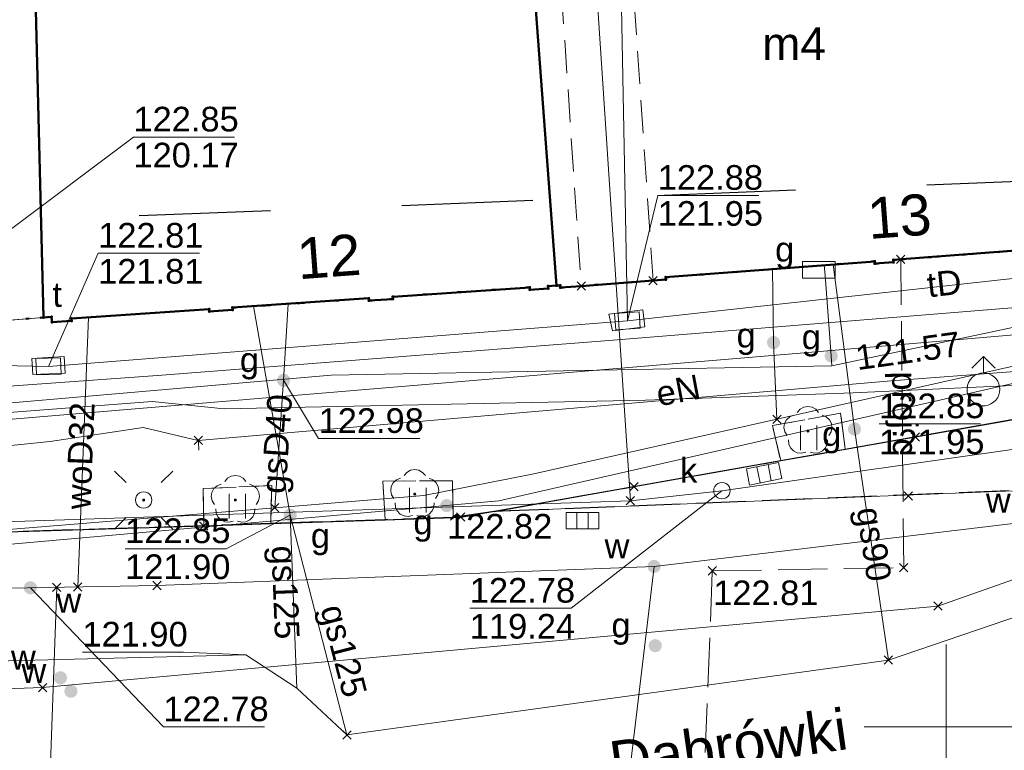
# Model space of a CAD drawing. Extents: x 6472695 to 6473494, y 5822279 to 5823456.
# Tile 11 of 49: x 6472872 to 6472902, y 5822599 to 5822622. Entities that reach past the tile are written whole.
import ezdxf
from ezdxf.enums import TextEntityAlignment as Align

# ---------------------------------------------------------------- set-up
doc = ezdxf.new("R2010")
doc.units = 0
for name, pattern in [('KROPK2', [1, 0.05, -0.95]), ('PRZER1-1', [1, 0.5, -0.5]), ('PRZER2-1', [1.5, 1, -0.5]), ('PRZER3-1', [2, 1.5, -0.5])]:
    doc.linetypes.add(name, pattern=pattern)
doc.layers.get('0').update_dxf_attribs({"color": 253, "linetype": 'CONTINUOUS'})
for name, color, linetype, lineweight in [('EGBU', 253, 'CONTINUOUS', 50), ('EGBU_O', 253, 'CONTINUOUS', 50), ('EGBZ', 253, 'CONTINUOUS', 18), ('EGDE', 253, 'CONTINUOUS', 18), ('EGPG', 253, 'CONTINUOUS', 18), ('EGUG', 253, 'CONTINUOUS', 18), ('GELULI_O', 253, 'CONTINUOUS', 18), ('GEPADR_O', 253, 'CONTINUOUS', 18), ('GESJAE', 253, 'CONTINUOUS', 50), ('GSPPRB', 253, 'CONTINUOUS', 18), ('GSSINN', 253, 'CONTINUOUS', 18), ('GUPPRZ_O', 253, 'CONTINUOUS', 18), ('OTKC', 253, 'CONTINUOUS', 18), ('OTKJ', 7, 'CONTINUOUS', 30), ('OTKK', 7, 'CONTINUOUS', 30), ('OTZL', 253, 'CONTINUOUS', 18), ('OTZT', 253, 'CONTINUOUS', 18), ('Ramka sekcyjna', 253, 'CONTINUOUS', 18), ('SUCP', 253, 'CONTINUOUS', 18), ('SUCP_O', 253, 'CONTINUOUS', 18), ('SUEO', 253, 'CONTINUOUS', 18), ('SUEP', 253, 'CONTINUOUS', 18), ('SUEP_O', 253, 'CONTINUOUS', 18), ('SUGP', 253, 'CONTINUOUS', 18), ('SUGP_O', 253, 'CONTINUOUS', 18), ('SUGS', 253, 'CONTINUOUS', 18), ('SUGS_O', 253, 'CONTINUOUS', 18), ('SUGW', 253, 'CONTINUOUS', 18), ('SUGW_O', 253, 'CONTINUOUS', 18), ('SUKK', 253, 'CONTINUOUS', 18), ('SUKP', 253, 'CONTINUOUS', 18), ('SUKS', 253, 'CONTINUOUS', 18), ('SUKS_O', 253, 'CONTINUOUS', 18), ('SUPK', 253, 'CONTINUOUS', 18), ('SUPW', 253, 'CONTINUOUS', 18), ('SUPW_O', 253, 'CONTINUOUS', 18), ('SUTP', 253, 'CONTINUOUS', 18), ('SUTP_O', 253, 'CONTINUOUS', 18), ('SUWH', 253, 'CONTINUOUS', 18), ('SUWP', 253, 'CONTINUOUS', 18), ('SUWP_O', 253, 'CONTINUOUS', 18), ('SUWW', 253, 'CONTINUOUS', 18), ('SUWW_O', 253, 'CONTINUOUS', 18)]:
    doc.layers.add(name, color=color, linetype=linetype, lineweight=lineweight)
doc.styles.add('Arial', font='Arial')

# ---------------------------------------------------------------- blocks, each defined once
blk = doc.blocks.new('D_GSPPRB0')
at = {"color": 0, "lineweight": 18}
for points in [[(-0.12726, -0.12726), (0.12726, 0.12726)], [(-0.12726, 0.12726), (0.12726, -0.12726)]]:
    blk.add_lwpolyline(points, dxfattribs=at)
blk = doc.blocks.new('D_GUPGZA1')
blk.add_hatch(color=0).paths.add_polyline_path([(-0.2, 0), (-0.193185, -0.051764), (-0.173205, -0.1), (-0.141421, -0.141421), (-0.1, -0.173205), (-0.051764, -0.193185), (0, -0.2), (0.051764, -0.193185), (0.1, -0.173205), (0.141421, -0.141421), (0.173205, -0.1), (0.193185, -0.051764), (0.2, 0), (0.193185, 0.051764), (0.173205, 0.1), (0.141421, 0.141421), (0.1, 0.173205), (0.051764, 0.193185), (0, 0.2), (-0.051764, 0.193185), (-0.1, 0.173205), (-0.141421, 0.141421), (-0.173205, 0.1), (-0.193185, 0.051764)])
blk = doc.blocks.new('D_GUPWZA1')
blk.add_hatch(color=0).paths.add_polyline_path([(-0.2, 0), (-0.193185, -0.051764), (-0.173205, -0.1), (-0.141421, -0.141421), (-0.1, -0.173205), (-0.051764, -0.193185), (0, -0.2), (0.051764, -0.193185), (0.1, -0.173205), (0.141421, -0.141421), (0.173205, -0.1), (0.193185, -0.051764), (0.2, 0), (0.193185, 0.051764), (0.173205, 0.1), (0.141421, 0.141421), (0.1, 0.173205), (0.051764, 0.193185), (0, 0.2), (-0.051764, 0.193185), (-0.1, 0.173205), (-0.141421, 0.141421), (-0.173205, 0.1), (-0.193185, 0.051764)])
blk = doc.blocks.new('D_GUPIWZ1_3')
at = {"color": 0}
blk.add_lwpolyline([(0.375, -0.25), (-0.375, -0.25), (-0.375, 0.25), (0.375, 0.25)], close=True, dxfattribs=at)
blk = doc.blocks.new('D_GEPPGD1_2')
blk.add_hatch(color=0).paths.add_polyline_path([(0, -0.045), (0.013906, -0.042798), (0.02645, -0.036406), (0.036406, -0.02645), (0.042798, -0.013906), (0.045, 0), (0.042798, 0.013906), (0.036406, 0.02645), (0.02645, 0.036406), (0.013906, 0.042798), (0, 0.045), (-0.013906, 0.042798), (-0.02645, 0.036406), (-0.036406, 0.02645), (-0.042798, 0.013906), (-0.045, 0), (-0.042798, -0.013906), (-0.036406, -0.02645), (-0.02645, -0.036406), (-0.013906, -0.042798)])
blk = doc.blocks.new('D_GSPRDL1')
blk.add_hatch(color=0).paths.add_polyline_path([(0, -0.045), (0.013906, -0.042798), (0.02645, -0.036406), (0.036406, -0.02645), (0.042798, -0.013906), (0.045, 0), (0.042798, 0.013906), (0.036406, 0.02645), (0.02645, 0.036406), (0.013906, 0.042798), (0, 0.045), (-0.013906, 0.042798), (-0.02645, 0.036406), (-0.036406, 0.02645), (-0.042798, 0.013906), (-0.045, 0), (-0.042798, -0.013906), (-0.036406, -0.02645), (-0.02645, -0.036406), (-0.013906, -0.042798)])
at = {"color": 0}
for points in [[(-0.324277, 0.563333), (-0.240553, 0.662679), (-0.127956, 0.727494), (0, 0.75), (0.127956, 0.727494), (0.240553, 0.662679), (0.324277, 0.563333)], [(-0.635969, -0.134326), (-0.70458, -0.024001), (-0.731429, 0.103115), (-0.713292, 0.231763), (-0.652348, 0.346501), (-0.55591, 0.433559), (-0.435555, 0.482485)], [(0.435555, 0.482485), (0.55591, 0.433559), (0.652348, 0.346501), (0.713292, 0.231763), (0.731429, 0.103115), (0.70458, -0.024001), (0.635969, -0.134326)], [(-0.068773, -0.646351), (-0.194901, -0.677512), (-0.324092, -0.663766), (-0.440839, -0.606763), (-0.531129, -0.513345), (-0.584125, -0.394725), (-0.593465, -0.265141)], [(0.593465, -0.265141), (0.584125, -0.394725), (0.531129, -0.513345), (0.440839, -0.606763), (0.324092, -0.663766), (0.194901, -0.677512), (0.068773, -0.646351)]]:
    blk.add_lwpolyline(points, dxfattribs=at)
blk = doc.blocks.new('D_GUPWDT1')
at = {"color": 0}
for points in [[(-0.353553, 0.646447), (0, 1), (0.353553, 0.646447)], [(0, 0.5), (0, 1)]]:
    blk.add_lwpolyline(points, dxfattribs=at)
blk.add_lwpolyline([(0, 0.5), (0.086824, 0.492404), (0.17101, 0.469846), (0.25, 0.433013), (0.321394, 0.383022), (0.383022, 0.321394), (0.433013, 0.25), (0.469846, 0.17101), (0.492404, 0.086824), (0.5, 0), (0.492404, -0.086824), (0.469846, -0.17101), (0.433013, -0.25), (0.377875, -0.32743), (0.309079, -0.393027), (0.229113, -0.444418), (0.140866, -0.479746), (0.047528, -0.497736), (-0.047528, -0.497736), (-0.140866, -0.479746), (-0.229113, -0.444418), (-0.309079, -0.393027), (-0.377875, -0.32743), (-0.433013, -0.25), (-0.4725, -0.163534), (-0.494911, -0.071157), (-0.499434, 0.023791), (-0.485906, 0.117879), (-0.454816, 0.207708), (-0.407288, 0.290028), (-0.34504, 0.361867), (-0.27032, 0.420627), (-0.185831, 0.464184), (-0.094626, 0.490964)], close=True, dxfattribs=at)
blk = doc.blocks.new('D_GUPGSG1')
at = {"color": 0}
blk.add_lwpolyline([(-0.5, -0.25), (-0.5, 0.25), (0.5, 0.25), (0.5, -0.25)], close=True, dxfattribs=at)
blk = doc.blocks.new('D_GUPKKS1')
at = {"color": 0}
blk.add_lwpolyline([(0.5, -0.25), (-0.5, -0.25), (-0.5, 0.25), (0.5, 0.25)], close=True, dxfattribs=at)
for points in [[(-0.175, -0.25), (-0.175, 0.25)], [(0.175, -0.25), (0.175, 0.25)]]:
    blk.add_lwpolyline(points, dxfattribs=at)
blk = doc.blocks.new('D_GUPKSD1_1')
at = {"color": 0}
blk.add_lwpolyline([(0, 0.25), (0.064705, 0.241481), (0.125, 0.216506), (0.176777, 0.176777), (0.216506, 0.125), (0.241481, 0.064705), (0.25, 0), (0.241481, -0.064705), (0.216506, -0.125), (0.176777, -0.176777), (0.125, -0.216506), (0.064705, -0.241481), (0, -0.25), (-0.064705, -0.241481), (-0.125, -0.216506), (-0.176777, -0.176777), (-0.216506, -0.125), (-0.241481, -0.064705), (-0.25, 0), (-0.241481, 0.064705), (-0.216506, 0.125), (-0.176777, 0.176777), (-0.125, 0.216506), (-0.064705, 0.241481)], close=True, dxfattribs=at)
blk = doc.blocks.new('D_GUPELA2')
blk.add_hatch(color=0).paths.add_polyline_path([(-0.001087, 0.044987), (0.011881, 0.043403), (0.021281, 0.03965), (0.030065, 0.033482), (0.038133, 0.023893), (0.043117, 0.012881), (0.044986, 0.001113), (0.044323, -0.007777), (0.040557, -0.019497), (0.033417, -0.030138), (0.024849, -0.037517), (0.013788, -0.042836), (0.002013, -0.044955), (-0.00982, -0.043916), (-0.020466, -0.040077), (-0.029541, -0.033946), (-0.036867, -0.025804), (-0.04187, -0.01649), (-0.04461, -0.005909), (-0.044532, 0.006476), (-0.041285, 0.017903), (-0.034764, 0.028574), (-0.024479, 0.03776), (-0.013449, 0.042943)])
at = {"color": 0}
for points in [[(-0.883883, 0.883883), (-0.53033, 0.53033)], [(0.883883, 0.883883), (0.53033, 0.53033)], [(-0.883883, -0.883883), (-0.53033, -0.53033)], [(0.883883, -0.883883), (0.53033, -0.53033)]]:
    blk.add_lwpolyline(points, dxfattribs=at)
blk = doc.blocks.new('D_GUPELA1')
at = {"color": 0}
blk.add_lwpolyline([(0, 0.25), (0.064705, 0.241481), (0.125, 0.216506), (0.176777, 0.176777), (0.216506, 0.125), (0.241481, 0.064705), (0.25, 0), (0.241481, -0.064705), (0.216506, -0.125), (0.176777, -0.176777), (0.125, -0.216506), (0.064705, -0.241481), (0, -0.25), (-0.064705, -0.241481), (-0.125, -0.216506), (-0.176777, -0.176777), (-0.216506, -0.125), (-0.241481, -0.064705), (-0.25, 0), (-0.241481, 0.064705), (-0.216506, 0.125), (-0.176777, 0.176777), (-0.125, 0.216506), (-0.064705, 0.241481)], close=True, dxfattribs=at)
blk = doc.blocks.new('D_GSSUTR1')
at = {"color": 0}
for points in [[(-0.25666, 0.36165), (-0.25666, -0.38835)], [(0.24334, -0.38835), (0.24334, 0.36165)]]:
    blk.add_lwpolyline(points, dxfattribs=at)

msp = doc.modelspace()

# ---------------------------------------------------------------- linework, layer by layer
at = {"linetype": 'PRZER1-1', "ltscale": 8}
msp.add_lwpolyline([(6473015.972, 5822668.559), (6472994.902, 5822657.921), (6472974.069, 5822744.59), (6472961.713, 5822742.027), (6472954.353, 5822745.057), (6472947.022, 5822744.395), (6472948.935, 5822739.377), (6472963.077, 5822649.636), (6472954.471, 5822643.913), (6472941.488, 5822630.565), (6472903.408, 5822616.646), (6472870.365, 5822615.347)], dxfattribs=at)
at = {"layer": 'EGBU', "linetype": 'Continuous'}
for points in [[(6472901.935, 5822637.366), (6472903.582, 5822614.745), (6472903.6, 5822614.536), (6472902.922, 5822614.484), (6472902.916, 5822614.554), (6472898.389, 5822614.209), (6472898.394, 5822614.139), (6472897.826, 5822614.096), (6472897.821, 5822614.166), (6472891.459, 5822613.681), (6472891.464, 5822613.611), (6472891.075, 5822613.581), (6472888.891, 5822613.415), (6472888.253, 5822613.366), (6472888.248, 5822613.436), (6472888.138, 5822613.428), (6472887.131, 5822626.84)], [(6472887.131, 5822626.84), (6472888.138, 5822613.428), (6472887.879, 5822613.41), (6472887.884, 5822613.34), (6472887.325, 5822613.302), (6472887.321, 5822613.372), (6472883.15, 5822613.089), (6472883.155, 5822613.019), (6472882.426, 5822612.97), (6472882.422, 5822613.04), (6472878.271, 5822612.758), (6472878.276, 5822612.688), (6472877.567, 5822612.64), (6472877.562, 5822612.71), (6472873.372, 5822612.425), (6472873.377, 5822612.355), (6472872.778, 5822612.314), (6472872.767, 5822612.474), (6472872.524, 5822612.458), (6472872.014, 5822632.786)]]:
    msp.add_lwpolyline(points, dxfattribs=at)
at = {"layer": 'EGBZ', "linetype": 'PRZER2-1'}
msp.add_lwpolyline([(6472891.075, 5822613.581), (6472890.167, 5822626.983), (6472887.98, 5822626.88), (6472888.891, 5822613.415)], dxfattribs=at)
at = {"layer": 'EGDE', "linetype": 'Continuous'}
for points in [[(6472884.415, 5822675.574), (6472885.237, 5822658.049), (6472886.623, 5822637.404), (6472887.131, 5822626.84), (6472888.138, 5822613.428), (6472887.879, 5822613.41), (6472887.884, 5822613.34), (6472887.325, 5822613.302), (6472887.321, 5822613.372), (6472883.15, 5822613.089), (6472883.155, 5822613.019), (6472882.426, 5822612.97), (6472882.422, 5822613.04), (6472878.271, 5822612.758), (6472878.276, 5822612.688), (6472877.567, 5822612.64), (6472877.562, 5822612.71), (6472873.372, 5822612.425), (6472873.377, 5822612.355), (6472872.778, 5822612.314), (6472872.767, 5822612.474), (6472872.524, 5822612.458), (6472869.889, 5822612.252)], [(6472901.157, 5822650.021), (6472901.579, 5822637.583), (6472901.919, 5822637.595), (6472903.582, 5822614.745), (6472903.6, 5822614.536), (6472902.922, 5822614.484), (6472902.916, 5822614.554), (6472898.389, 5822614.209), (6472898.394, 5822614.139), (6472897.826, 5822614.096), (6472897.821, 5822614.166), (6472891.459, 5822613.681), (6472891.464, 5822613.611), (6472888.253, 5822613.366), (6472888.248, 5822613.436), (6472888.138, 5822613.428), (6472887.131, 5822626.84), (6472886.623, 5822637.404), (6472885.237, 5822658.049)], [(6472869.889, 5822612.252), (6472872.524, 5822612.458), (6472872.767, 5822612.474), (6472872.778, 5822612.314), (6472873.377, 5822612.355), (6472873.372, 5822612.425), (6472877.562, 5822612.71), (6472877.567, 5822612.64), (6472878.276, 5822612.688), (6472878.271, 5822612.758), (6472882.422, 5822613.04), (6472882.426, 5822612.97), (6472883.155, 5822613.019), (6472883.15, 5822613.089), (6472887.321, 5822613.372), (6472887.325, 5822613.302), (6472887.884, 5822613.34), (6472887.879, 5822613.41), (6472888.138, 5822613.428), (6472888.248, 5822613.436), (6472888.253, 5822613.366), (6472891.464, 5822613.611), (6472891.459, 5822613.681), (6472897.821, 5822614.166), (6472897.826, 5822614.096), (6472898.394, 5822614.139), (6472898.389, 5822614.209), (6472902.916, 5822614.554)]]:
    msp.add_lwpolyline(points, dxfattribs=at)
at = {"layer": 'EGUG', "linetype": 'PRZER1-1'}
for points in [[(6472869.889, 5822612.252), (6472872.524, 5822612.458), (6472872.767, 5822612.474), (6472872.778, 5822612.314), (6472873.377, 5822612.355), (6472873.372, 5822612.425), (6472877.562, 5822612.71), (6472877.567, 5822612.64), (6472878.276, 5822612.688), (6472878.271, 5822612.758), (6472882.422, 5822613.04), (6472882.426, 5822612.97), (6472883.155, 5822613.019), (6472883.15, 5822613.089), (6472887.321, 5822613.372), (6472887.325, 5822613.302), (6472887.884, 5822613.34), (6472887.879, 5822613.41), (6472888.138, 5822613.428), (6472888.248, 5822613.436), (6472888.253, 5822613.366), (6472888.891, 5822613.415), (6472891.075, 5822613.581), (6472891.464, 5822613.611), (6472891.459, 5822613.681), (6472897.821, 5822614.166), (6472897.826, 5822614.096), (6472898.394, 5822614.139), (6472898.389, 5822614.209), (6472902.916, 5822614.554)], [(6472902.916, 5822614.554), (6472898.389, 5822614.209), (6472898.394, 5822614.139), (6472897.826, 5822614.096), (6472897.821, 5822614.166), (6472891.459, 5822613.681), (6472891.464, 5822613.611), (6472891.075, 5822613.581), (6472888.891, 5822613.415), (6472888.253, 5822613.366), (6472888.248, 5822613.436), (6472888.138, 5822613.428), (6472887.879, 5822613.41), (6472887.884, 5822613.34), (6472887.325, 5822613.302), (6472887.321, 5822613.372), (6472883.15, 5822613.089), (6472883.155, 5822613.019), (6472882.426, 5822612.97), (6472882.422, 5822613.04), (6472878.271, 5822612.758), (6472878.276, 5822612.688), (6472877.567, 5822612.64), (6472877.562, 5822612.71), (6472873.372, 5822612.425), (6472873.377, 5822612.355), (6472872.778, 5822612.314), (6472872.767, 5822612.474), (6472872.524, 5822612.458), (6472869.889, 5822612.252)]]:
    msp.add_lwpolyline(points, dxfattribs=at)
at = {"layer": 'GESJAE', "linetype": 'KROPK2'}
for points in [[(6472869.889, 5822612.252), (6472872.524, 5822612.458), (6472872.767, 5822612.474), (6472872.778, 5822612.314), (6472873.377, 5822612.355), (6472873.372, 5822612.425), (6472877.562, 5822612.71), (6472877.567, 5822612.64), (6472878.276, 5822612.688), (6472878.271, 5822612.758), (6472882.422, 5822613.04), (6472882.426, 5822612.97), (6472883.155, 5822613.019), (6472883.15, 5822613.089), (6472887.321, 5822613.372), (6472887.325, 5822613.302), (6472887.884, 5822613.34), (6472887.879, 5822613.41), (6472888.138, 5822613.428), (6472888.248, 5822613.436), (6472888.253, 5822613.366), (6472891.464, 5822613.611), (6472891.459, 5822613.681), (6472897.821, 5822614.166), (6472897.826, 5822614.096), (6472898.394, 5822614.139), (6472898.389, 5822614.209), (6472902.916, 5822614.554)], [(6472902.916, 5822614.554), (6472898.389, 5822614.209), (6472898.394, 5822614.139), (6472897.826, 5822614.096), (6472897.821, 5822614.166), (6472891.459, 5822613.681), (6472891.464, 5822613.611), (6472888.253, 5822613.366), (6472888.248, 5822613.436), (6472888.138, 5822613.428), (6472887.879, 5822613.41), (6472887.884, 5822613.34), (6472887.325, 5822613.302), (6472887.321, 5822613.372), (6472883.15, 5822613.089), (6472883.155, 5822613.019), (6472882.426, 5822612.97), (6472882.422, 5822613.04), (6472878.271, 5822612.758), (6472878.276, 5822612.688), (6472877.567, 5822612.64), (6472877.562, 5822612.71), (6472873.372, 5822612.425), (6472873.377, 5822612.355), (6472872.778, 5822612.314), (6472872.767, 5822612.474), (6472872.524, 5822612.458), (6472869.889, 5822612.252)]]:
    msp.add_lwpolyline(points, dxfattribs=at)
at = {"layer": 'GSSINN', "linetype": 'Continuous'}
msp.add_lwpolyline([(6472970.195, 5822633.963), (6472956.347, 5822625.208), (6472937.557, 5822617.589), (6472921.148, 5822611.238), (6472917.563, 5822610.069), (6472905.89, 5822607.335), (6472886.237, 5822606.55), (6472894.961, 5822608.099), (6472896.924, 5822608.445), (6472904.851, 5822609.86), (6472912.221, 5822611.642), (6472920.28, 5822614.161), (6472936.274, 5822620.31), (6472963.743, 5822631.359), (6472965.102, 5822631.906)], close=True, dxfattribs=at)
at = {"layer": 'GUPPRZ_O', "linetype": 'Continuous', "flags": 128}
for points in [[(6472871.437, 5822615.071), (6472875.259, 5822617.948), (6472878.339, 5822617.948)], [(6472890.296, 5822612.357), (6472891.218, 5822616.171), (6472894.298, 5822616.171)], [(6472872.672, 5822610.97), (6472874.186, 5822614.412), (6472877.266, 5822614.412)], [(6472879.83, 5822610.544), (6472880.895, 5822608.772), (6472883.975, 5822608.772)], [(6472897.958, 5822609.219), (6472901.038, 5822609.219)], [(6472893.171, 5822607.184), (6472888.578, 5822603.605), (6472885.498, 5822603.605)], [(6472880.026, 5822606.44), (6472878.086, 5822605.418), (6472875.006, 5822605.418)], [(6472872.122, 5822604.23), (6472876.171, 5822599.997), (6472879.251, 5822599.997)], [(6472878.682, 5822602.188), (6472876.785, 5822602.269), (6472873.705, 5822602.269)]]:
    msp.add_lwpolyline(points, dxfattribs=at)
at = {"layer": 'OTKC', "linetype": 'PRZER2-1'}
msp.add_lwpolyline([(6472870.061, 5822605.887), (6472877.4, 5822606.114), (6472877.383, 5822607.25), (6472879.47, 5822607.342), (6472879.44, 5822606.184), (6472882.916, 5822606.302), (6472882.854, 5822607.479), (6472884.97, 5822607.482), (6472884.992, 5822606.373), (6472885.217, 5822606.381, -0.000024), (6472894.961, 5822608.099), (6472894.708, 5822609.164), (6472896.785, 5822609.545), (6472896.924, 5822608.445), (6472899.055, 5822608.82), (6472904.508, 5822609.793), (6472904.851, 5822609.86), (6472912.221, 5822611.642), (6472920.28, 5822614.161), (6472936.274, 5822620.31)], format="xyb", dxfattribs=at)
msp.add_lwpolyline([(6472902.916, 5822614.554), (6472898.389, 5822614.209), (6472898.394, 5822614.139), (6472897.826, 5822614.096), (6472897.821, 5822614.166), (6472891.459, 5822613.681), (6472891.464, 5822613.611), (6472891.075, 5822613.581), (6472888.891, 5822613.415), (6472888.253, 5822613.366), (6472888.248, 5822613.436), (6472888.138, 5822613.428), (6472887.879, 5822613.41), (6472887.884, 5822613.34), (6472887.325, 5822613.302), (6472887.321, 5822613.372), (6472883.15, 5822613.089), (6472883.155, 5822613.019), (6472882.426, 5822612.97), (6472882.422, 5822613.04), (6472878.271, 5822612.758), (6472878.276, 5822612.688), (6472877.567, 5822612.64), (6472877.562, 5822612.71), (6472873.372, 5822612.425), (6472873.377, 5822612.355), (6472872.778, 5822612.314), (6472872.767, 5822612.474), (6472872.524, 5822612.458), (6472869.889, 5822612.252)], dxfattribs=at)
at = {"layer": 'OTKJ', "linetype": 'PRZER3-1'}
msp.add_lwpolyline([(6472937.557, 5822617.589), (6472921.148, 5822611.238), (6472917.563, 5822610.069), (6472905.89, 5822607.335), (6472886.237, 5822606.55), (6472890.491, 5822607.311), (6472894.961, 5822608.099), (6472896.924, 5822608.445), (6472904.851, 5822609.86), (6472912.221, 5822611.642), (6472920.28, 5822614.161), (6472936.274, 5822620.31), (6472963.743, 5822631.359), (6472965.102, 5822631.906), (6472970.195, 5822633.963), (6472956.347, 5822625.208)], close=True, dxfattribs=at)
msp.add_lwpolyline([(6472937.557, 5822617.589), (6472921.148, 5822611.238), (6472917.563, 5822610.069), (6472905.89, 5822607.335), (6472886.237, 5822606.55), (6472884.992, 5822606.373), (6472882.916, 5822606.302), (6472879.44, 5822606.184), (6472877.4, 5822606.114), (6472870.061, 5822605.887), (6472859.31, 5822605.57), (6472846.823, 5822605.981), (6472833.733, 5822605.844), (6472819.889, 5822605.723, -0.227899), (6472816.061, 5822607.584, -0.212926), (6472815.023, 5822611.328)], format="xyb", dxfattribs=at)
at = {"layer": 'OTKK', "linetype": 'Continuous'}
msp.add_lwpolyline([(6472870.061, 5822605.887), (6472877.4, 5822606.114), (6472879.44, 5822606.184), (6472882.916, 5822606.302), (6472884.992, 5822606.373), (6472885.217, 5822606.381), (6472890.491, 5822607.311), (6472894.961, 5822608.099), (6472896.924, 5822608.445), (6472899.055, 5822608.82), (6472904.508, 5822609.793), (6472904.851, 5822609.86), (6472912.221, 5822611.642), (6472920.28, 5822614.161), (6472936.274, 5822620.31), (6472955.901, 5822628.198), (6472963.743, 5822631.359), (6472965.102, 5822631.906), (6472971.892, 5822634.642, 0.106878), (6472974.689, 5822636.685, 0.07554), (6472976.245, 5822639.27, 0.16404), (6472976.704, 5822644.787)], format="xyb", dxfattribs=at)
at = {"layer": 'OTZT', "linetype": 'PRZER2-1'}
for points in [[(6472894.708, 5822609.164), (6472894.961, 5822608.099), (6472896.924, 5822608.445), (6472896.785, 5822609.545)], [(6472877.383, 5822607.25), (6472877.4, 5822606.114), (6472879.44, 5822606.184), (6472879.47, 5822607.342)], [(6472882.854, 5822607.479), (6472882.916, 5822606.302), (6472884.992, 5822606.373), (6472884.97, 5822607.482)]]:
    msp.add_lwpolyline(points, close=True, dxfattribs=at)
at = {"layer": 'Ramka sekcyjna', "linetype": 'Continuous', "flags": 128}
for points in [[(6472900, 5822597.5), (6472900, 5822602.5)], [(6472902.5, 5822600), (6472897.5, 5822600)]]:
    msp.add_lwpolyline(points, dxfattribs=at)
at = {"layer": 'SUCP', "linetype": 'PRZER3-1'}
for points in [[(6472898.706, 5822604.843), (6472898.616, 5822614.226)], [(6472800.466, 5822595.002), (6472801.128, 5822600.714), (6472807.774, 5822600.302), (6472807.618, 5822598.755), (6472847.896, 5822594.591), (6472848.422, 5822598.808), (6472855.46, 5822598.077), (6472892.503, 5822595.214), (6472892.881, 5822604.745), (6472898.706, 5822604.843)]]:
    msp.add_lwpolyline(points, dxfattribs=at)
at = {"layer": 'SUEP', "linetype": 'Continuous'}
for points in [[(6472809.571, 5822607.091), (6472820.186, 5822606.314), (6472824.445, 5822606.356), (6472846.249, 5822608.018), (6472854.842, 5822608.588), (6472865, 5822609.069), (6472875.829, 5822609.9), (6472878.018, 5822609.681), (6472890.847, 5822609.944), (6472897.164, 5822610.164), (6472903.776, 5822610.47), (6472911.044, 5822611.739), (6472913.86, 5822612.311), (6472925.2, 5822615.986), (6472939.135, 5822621.595), (6472949.341, 5822625.712), (6472957.879, 5822629.474), (6472966.604, 5822633.42), (6472970.331, 5822635.091), (6472971.693, 5822635.106)], [(6472801.096, 5822607.943), (6472825.824, 5822606.485), (6472826.015, 5822606.639), (6472826.462, 5822607.001), (6472836.114, 5822607.031), (6472851.332, 5822607.013), (6472856.726, 5822607.512), (6472860.327, 5822607.63), (6472866.701, 5822608.204), (6472869.936, 5822608.395), (6472872.725, 5822608.677), (6472875.552, 5822609.11), (6472877.23, 5822608.717), (6472898.321, 5822610.533), (6472903.308, 5822610.908), (6472905.386, 5822611.207)], [(6472877.23, 5822608.717), (6472877.234, 5822608.664), (6472877.25, 5822608.417)]]:
    msp.add_lwpolyline(points, dxfattribs=at)
at = {"layer": 'SUGP', "linetype": 'Continuous'}
for points in [[(6472854.118, 5822608.344), (6472858.141, 5822608.703), (6472864.384, 5822609.238), (6472881.275, 5822610.703), (6472896.52, 5822610.988), (6472903.694, 5822612.512), (6472910.733, 5822614.036), (6472919.933, 5822615.875), (6472929.041, 5822618.38), (6472936.148, 5822620.29)], [(6472834.744, 5822606.845), (6472848.533, 5822607.73), (6472861.408, 5822608.514), (6472880.504, 5822610.113), (6472895.674, 5822611.381), (6472904.198, 5822612.107), (6472912.088, 5822613.831), (6472920.12, 5822615.46), (6472932.031, 5822618.453), (6472935.893, 5822619.553)], [(6472814.189, 5822601.773), (6472829.528, 5822602.53), (6472869.703, 5822605.394), (6472886.385, 5822606.871), (6472904.426, 5822610.997), (6472920.104, 5822614.532), (6472922.557, 5822615.389)], [(6472844.362, 5822603.843), (6472855.611, 5822604.739), (6472869.581, 5822605.854), (6472879.561, 5822606.666), (6472884.1, 5822607.035), (6472887.443, 5822607.698), (6472894.846, 5822609.36), (6472904.295, 5822611.482), (6472920.09, 5822615.065)], [(6472894.742, 5822611.693), (6472894.706, 5822613.928)], [(6472896.497, 5822611.287), (6472896.311, 5822613.73), (6472896.286, 5822614.049)], [(6472897.208, 5822609.063), (6472896.556, 5822614.069)], [(6472898.239, 5822602.028), (6472897.208, 5822609.063), (6472896.556, 5822614.069)], [(6472880.026, 5822606.44), (6472878.917, 5822612.802)], [(6472881.758, 5822599.751), (6472880.026, 5822606.44), (6472878.917, 5822612.802)], [(6472879.83, 5822610.544), (6472879.968, 5822612.873)], [(6472894.846, 5822609.36), (6472894.742, 5822611.693)], [(6472896.52, 5822610.988), (6472896.497, 5822611.287)], [(6472879.561, 5822606.666), (6472879.83, 5822610.544)], [(6472898.239, 5822602.028), (6472897.208, 5822609.063)], [(6472834.864, 5822605.125), (6472838.034, 5822601.537), (6472852.914, 5822601.873), (6472858.192, 5822601.674), (6472878.682, 5822602.188), (6472880.236, 5822601.169), (6472881.758, 5822599.751), (6472898.239, 5822602.028), (6472914.378, 5822607.526)], [(6472838.034, 5822601.537), (6472852.914, 5822601.873), (6472858.192, 5822601.674), (6472878.682, 5822602.188), (6472880.236, 5822601.169), (6472881.758, 5822599.751), (6472898.239, 5822602.028), (6472914.378, 5822607.526)], [(6472880.236, 5822601.169), (6472880.026, 5822606.44)]]:
    msp.add_lwpolyline(points, dxfattribs=at)
at = {"layer": 'SUKP', "linetype": 'Continuous'}
for points in [[(6472888.361, 5822637.488), (6472890.386, 5822606.879)], [(6472953.18, 5822616.103), (6472931.361, 5822612.614), (6472893.171, 5822607.184)], [(6472893.171, 5822607.184), (6472890.386, 5822606.879), (6472871.645, 5822606.242), (6472859.341, 5822605.883), (6472843.898, 5822605.237), (6472840.117, 5822605.172)]]:
    msp.add_lwpolyline(points, dxfattribs=at)
at = {"layer": 'SUPK', "linetype": 'Continuous'}
for points in [[(6472889.728, 5822612.554), (6472889.839, 5822612.05), (6472890.828, 5822612.175), (6472890.762, 5822612.687)], [(6472872.17, 5822611.208), (6472872.192, 5822610.724), (6472873.176, 5822610.763), (6472873.154, 5822611.265)]]:
    msp.add_lwpolyline(points, close=True, dxfattribs=at)
at = {"layer": 'SUTP', "linetype": 'Continuous'}
for points in [[(6472889.147, 5822665.718), (6472890.766, 5822645.143), (6472891.64, 5822633.913), (6472891.565, 5822629.092), (6472890.013, 5822627.196), (6472890.296, 5822612.357)], [(6472909.593, 5822614.477), (6472890.296, 5822612.357), (6472872.672, 5822610.97), (6472861.242, 5822611.206)], [(6472909.593, 5822614.477), (6472903.752, 5822612.897), (6472889.612, 5822611.751), (6472875.993, 5822610.695), (6472861.333, 5822609.637), (6472861.242, 5822611.206)]]:
    msp.add_lwpolyline(points, dxfattribs=at)
at = {"layer": 'SUWP', "linetype": 'Continuous'}
for points in [[(6473140.32, 5822709.22), (6473139.926, 5822708.7), (6473114.692, 5822699.857), (6473111.144, 5822698.613), (6473105.054, 5822696.282), (6473100.269, 5822694.449), (6473080.868, 5822687.32), (6473065.658, 5822681.322), (6473050.319, 5822673.096), (6473032.167, 5822663.287), (6473009.452, 5822650.965), (6472999.137, 5822645.553), (6472998.414, 5822643.996), (6472989.869, 5822638.932), (6472984.831, 5822636.147), (6472966.436, 5822628.153), (6472940.074, 5822617.973), (6472918.653, 5822610.339), (6472899.747, 5822603.671), (6472872.493, 5822601.192), (6472854.019, 5822600.523), (6472849.725, 5822600.355), (6472833.974, 5822600.941), (6472817.874, 5822601.443)], [(6472873.561, 5822604.256), (6472873.889, 5822612.46)], [(6472813.366, 5822604.107), (6472833.329, 5822602.946), (6472837.53, 5822602.905), (6472851.282, 5822603.673), (6472862.997, 5822604.066), (6472875.977, 5822604.299), (6472891.106, 5822604.879), (6472902.713, 5822606.27), (6472903.225, 5822606.295)], [(6472891.106, 5822604.879), (6472888.609, 5822583.974)], [(6472872.926, 5822604.244), (6472872.263, 5822585.919)]]:
    msp.add_lwpolyline(points, dxfattribs=at)

# ---------------------------------------------------------------- block references
at = {"layer": 'EGPG', "linetype": 'Continuous'}
for p in [(6472897.821, 5822614.166), (6472898.389, 5822614.209), (6472898.394, 5822614.139), (6472897.826, 5822614.096), (6472891.459, 5822613.681), (6472891.464, 5822613.611), (6472887.321, 5822613.372), (6472887.325, 5822613.302), (6472887.879, 5822613.41), (6472887.884, 5822613.34), (6472888.138, 5822613.428), (6472888.248, 5822613.436), (6472888.253, 5822613.366), (6472882.422, 5822613.04), (6472882.426, 5822612.97), (6472883.15, 5822613.089), (6472883.155, 5822613.019), (6472877.562, 5822612.71), (6472877.567, 5822612.64), (6472878.271, 5822612.758), (6472878.276, 5822612.688), (6472872.524, 5822612.458), (6472872.767, 5822612.474), (6472873.372, 5822612.425), (6472873.377, 5822612.355), (6472872.778, 5822612.314)]:
    msp.add_blockref('D_GEPPGD1_2', p, dxfattribs=at)
at = {"layer": 'GSPPRB', "linetype": 'Continuous'}
for p in [(6472898.616, 5822614.226), (6472891.075, 5822613.581), (6472888.891, 5822613.415), (6472894.846, 5822609.36), (6472877.23, 5822608.717), (6472899.055, 5822608.82), (6472899.055, 5822608.82), (6472899.055, 5822608.82), (6472899.055, 5822608.82), (6472899.055, 5822608.82), (6472890.491, 5822607.311), (6472890.491, 5822607.311), (6472890.491, 5822607.311), (6472890.491, 5822607.311), (6472890.491, 5822607.311), (6472890.386, 5822606.879), (6472898.845, 5822607.019), (6472898.845, 5822607.019), (6472898.845, 5822607.019), (6472898.845, 5822607.019), (6472879.561, 5822606.666), (6472885.217, 5822606.381), (6472885.217, 5822606.381), (6472885.217, 5822606.381), (6472885.217, 5822606.381), (6472885.217, 5822606.381), (6472885.217, 5822606.381), (6472885.217, 5822606.381), (6472877.4, 5822606.114), (6472898.706, 5822604.843), (6472892.881, 5822604.745), (6472872.926, 5822604.244), (6472873.561, 5822604.256), (6472875.977, 5822604.299), (6472899.747, 5822603.671), (6472898.239, 5822602.028), (6472872.493, 5822601.192), (6472881.758, 5822599.751)]:
    msp.add_blockref('D_GSPPRB0', p, dxfattribs=at)
at = {"layer": 'OTZL', "linetype": 'Continuous'}
for p in [(6472895.79, 5822609), (6472878.36, 5822606.9), (6472883.82, 5822607.08)]:
    msp.add_blockref('D_GSPRDL1', p, dxfattribs=at)
at = {"layer": 'OTZT', "linetype": 'Continuous'}
for p in [(6472895.816, 5822608.808), (6472878.427, 5822606.723), (6472883.923, 5822606.908)]:
    msp.add_blockref('D_GSSUTR1', p, dxfattribs=at)
at = {"layer": 'SUEO', "linetype": 'Continuous'}
for name in ['D_GUPELA2', 'D_GUPELA1']:
    msp.add_blockref(name, (6472875.57, 5822606.9), dxfattribs=at)
at = {"layer": 'SUGS', "linetype": 'Continuous'}
msp.add_blockref('D_GUPGSG1', (6472896.123, 5822613.907), dxfattribs=at)
at = {"layer": 'SUGW', "linetype": 'Continuous'}
for p, rotation in [((6472894.742, 5822611.693), 3.945189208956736), ((6472896.497, 5822611.287), 273.8984509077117), ((6472879.83, 5822610.544), 265.3220145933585), ((6472897.208, 5822609.063), 359.8915477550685), ((6472880.026, 5822606.44), 5.154296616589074)]:
    msp.add_blockref('D_GUPGZA1', p, dxfattribs=dict(at, rotation=rotation))
for p in [(6472884.795, 5822606.73), (6472891.141, 5822602.467)]:
    msp.add_blockref('D_GUPGZA1', p, dxfattribs=at)
at = {"layer": 'SUKK', "linetype": 'Continuous', "rotation": 11.27231562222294}
msp.add_blockref('D_GUPKKS1', (6472894.454, 5822607.7), dxfattribs=at)
at = {"layer": 'SUKK', "linetype": 'Continuous'}
msp.add_blockref('D_GUPKKS1', (6472888.929, 5822606.274), dxfattribs=at)
at = {"layer": 'SUKS', "linetype": 'Continuous'}
msp.add_blockref('D_GUPKSD1_1', (6472893.171, 5822607.184), dxfattribs=at)
at = {"layer": 'SUPW', "linetype": 'Continuous'}
for p, rotation in [((6472890.296, 5822612.357), 3.680314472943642), ((6472872.672, 5822610.97), 1.840562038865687)]:
    msp.add_blockref('D_GUPIWZ1_3', p, dxfattribs=dict(at, rotation=rotation))
at = {"layer": 'SUWH', "linetype": 'Continuous'}
msp.add_blockref('D_GUPWDT1', (6472901.132, 5822610.27), dxfattribs=at)
at = {"layer": 'SUWW', "linetype": 'Continuous'}
for p, rotation in [((6472891.106, 5822604.879), 182.8487029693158), ((6472872.122, 5822604.23), 268.0992241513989)]:
    msp.add_blockref('D_GUPWZA1', p, dxfattribs=dict(at, rotation=rotation))
for p in [(6472873.037, 5822601.489), (6472873.356, 5822601.082)]:
    msp.add_blockref('D_GUPWZA1', p, dxfattribs=at)

# ---------------------------------------------------------------- texts
at = {"layer": 'EGBU_O', "linetype": 'Continuous', "style": 'Arial'}
msp.add_text('m4', height=1, dxfattribs=at).set_placement((6472895.365, 5822620.291, 10.8), align=Align.CENTER)
at = {"layer": 'GELULI_O', "linetype": 'Continuous', "style": 'Arial'}
msp.add_text('Dąbrówki', height=1.25, rotation=8.119, dxfattribs=at).set_placement((6472893.458, 5822598.812, 10.14), align=Align.CENTER)
at = {"layer": 'GEPADR_O', "linetype": 'Continuous', "style": 'Arial'}
for s, p in [('13', (6472897.649, 5822614.845, 10.8)), ('12', (6472880.284, 5822613.619, 10.8))]:
    msp.add_text(s, height=1.25, rotation=4.2575, dxfattribs=at).set_placement(p)
at = {"layer": 'GUPPRZ_O', "linetype": 'Continuous', "style": 'Arial'}
for s, p in [('122.85', (6472875.259, 5822618.12, 10.8)), ('120.17', (6472875.259, 5822617.025, 10.8)), ('122.88', (6472891.218, 5822616.344, 10.8)), ('121.95', (6472891.218, 5822615.249, 10.8)), ('122.81', (6472874.186, 5822614.584, 10.8)), ('121.81', (6472874.186, 5822613.489, 10.8)), ('122.85', (6472897.958, 5822609.391, 10.8)), ('122.98', (6472880.895, 5822608.944, 10.8)), ('121.95', (6472897.958, 5822608.296, 10.8)), ('122.82', (6472884.804, 5822605.727, 10.8)), ('122.85', (6472875.006, 5822605.59, 10.8)), ('121.90', (6472875.006, 5822604.495, 10.8)), ('122.78', (6472885.498, 5822603.778, 10.8)), ('122.81', (6472892.906, 5822603.701, 10.8)), ('119.24', (6472885.498, 5822602.683, 10.8)), ('121.90', (6472873.705, 5822602.442, 10.8)), ('122.78', (6472876.171, 5822600.169, 10.8))]:
    msp.add_text(s, height=0.75, dxfattribs=at).set_placement(p)
msp.add_text('121.57', height=0.75, rotation=7.901, dxfattribs=at).set_placement((6472897.297, 5822610.853, 10.8))
at = {"layer": 'SUCP_O', "linetype": 'Continuous', "style": 'Arial'}
msp.add_text('proj.c', height=0.75, rotation=270.5496, dxfattribs=at).set_placement((6472898.368, 5822609.532, 10.8), align=Align.CENTER)
at = {"layer": 'SUEP_O', "linetype": 'Continuous', "style": 'Arial'}
msp.add_text('eN', height=0.75, rotation=10.6628, dxfattribs=at).set_placement((6472891.91, 5822609.872, 10.8), align=Align.CENTER)
at = {"layer": 'SUGP_O', "linetype": 'Continuous', "style": 'Arial'}
for s, rotation, p in [('gsD40', 86.032, (6472879.988, 5822608.585, 10.8)), ('gs90', 278.3375, (6472897.433, 5822605.503, 10.8)), ('gs90', 278.3375, (6472897.433, 5822605.503, 10.8)), ('gs125', 272.2846, (6472879.513, 5822604.076, 10.8)), ('gs125', 284.5178, (6472881.3, 5822602.218, 10.8))]:
    msp.add_text(s, height=0.75, rotation=rotation, dxfattribs=at).set_placement(p, align=Align.CENTER)
at = {"layer": 'SUGS_O', "linetype": 'Continuous', "style": 'Arial'}
msp.add_text('g', height=0.75, dxfattribs=at).set_placement((6472895.373, 5822614.157, 10.8), align=Align.RIGHT)
at = {"layer": 'SUGW_O', "linetype": 'Continuous', "style": 'Arial'}
for p in [(6472894.201, 5822611.539, 10.8), (6472896.183, 5822611.49, 10.8), (6472879.08, 5822610.794, 10.8), (6472896.805, 5822608.544, 10.8), (6472884.362, 5822605.854, 10.8), (6472881.242, 5822605.443, 10.8), (6472890.391, 5822602.717, 10.8)]:
    msp.add_text('g', height=0.75, dxfattribs=at).set_placement(p, align=Align.RIGHT)
at = {"layer": 'SUKS_O', "linetype": 'Continuous', "style": 'Arial'}
msp.add_text('k', height=0.75, dxfattribs=at).set_placement((6472892.421, 5822607.434, 10.8), align=Align.RIGHT)
at = {"layer": 'SUPW_O', "linetype": 'Continuous', "style": 'Arial'}
msp.add_text('t', height=0.75, dxfattribs=at).set_placement((6472873.085, 5822612.779, 10.8), align=Align.RIGHT)
at = {"layer": 'SUTP_O', "linetype": 'Continuous', "style": 'Arial'}
msp.add_text('tD', height=0.75, rotation=6.2695, dxfattribs=at).set_placement((6472899.977, 5822613.125, 10.8), align=Align.CENTER)
at = {"layer": 'SUWP_O', "linetype": 'Continuous', "style": 'Arial'}
msp.add_text('woD32', height=0.75, rotation=87.7124, dxfattribs=at).set_placement((6472874.014, 5822608.23, 10.8), align=Align.CENTER)
at = {"layer": 'SUWW_O', "linetype": 'Continuous', "style": 'Arial'}
for p in [(6472901.963, 5822606.52, 10.8), (6472890.356, 5822605.129, 10.8), (6472873.67, 5822603.473, 10.8), (6472872.287, 5822601.739, 10.8), (6472872.606, 5822601.332, 10.8)]:
    msp.add_text('w', height=0.75, dxfattribs=at).set_placement(p, align=Align.RIGHT)

doc.saveas('drawing.dxf')
